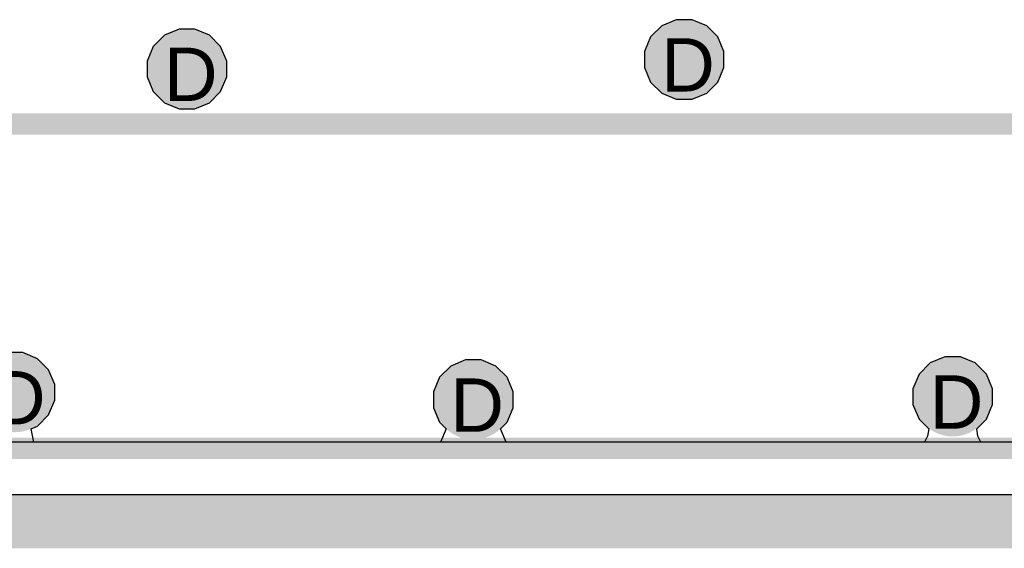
# Model space of a CAD drawing. Header units: inches. Extents: x -6 to 11.2, y -2.2 to 8.3.
# Tile 122 of 256: x 1.989 to 2.358, y -0.01 to 0.188. Entities that reach past the tile are written whole.
import ezdxf

# ---------------------------------------------------------------- set-up
doc = ezdxf.new("R2010")
doc.units = ezdxf.units.IN
doc.header["$MEASUREMENT"] = 0
for name, color, linetype in [('Board Layer Stack Bottom Overlay', 54, 'Continuous'), ('Board Outline', 76, 'Continuous'), ('Drill Drawing', 1, 'Continuous'), ('Layer  6- Inner', 156, 'Continuous'), ('Layer 1- Top', 1, 'Continuous'), ('Layer 2- GND', 16, 'Continuous'), ('Layer 3- Inner', 16, 'Continuous'), ('Layer 4- Inner', 76, 'Continuous'), ('Layer 5- Inner', 90, 'Continuous'), ('Layer 7- PWR', 76, 'Continuous'), ('Layer 8- Bottom', 5, 'Continuous'), ('Via Holes', 16, 'Continuous')]:
    doc.layers.add(name, color=color, linetype=linetype)
doc.styles.add('Arial', font='txt', dxfattribs={"height": 0.2})

# ---------------------------------------------------------------- blocks, each defined once
blk = doc.blocks.new('AG5300_B_408')
at = {"layer": 'Board Layer Stack Bottom Overlay'}
for points in [[(-0.2, -0.15591, 0.008, 0.008, 0), (2.05, -0.15591, 0.008, 0.008, 0)], [(-0.2, -0.27756, 0.008, 0.008, 0), (2.05807, -0.27756, 0.008, 0.008, 0)]]:
    blk.add_lwpolyline(points, format="xyseb", dxfattribs=at)

msp = doc.modelspace()

# ---------------------------------------------------------------- hatches: boundary and pattern name
at = {"layer": 'Layer 1- Top'}
h = msp.add_hatch(color=7, dxfattribs=at)
edge = h.paths.add_edge_path()
edge.add_arc((2.23819, 0.17323), 0.00984, 0, 360)
h = msp.add_hatch(color=7, dxfattribs=at)
edge = h.paths.add_edge_path()
edge.add_arc((2.05157, 0.16969), 0.00984, 0, 360)
h = msp.add_hatch(color=7, dxfattribs=at)
edge = h.paths.add_edge_path()
edge.add_arc((1.98701, 0.04843), 0.00984, 0, 360)
h = msp.add_hatch(color=7, dxfattribs=at)
edge = h.paths.add_edge_path()
edge.add_arc((2.15906, 0.04567), 0.00984, 0, 360)
h = msp.add_hatch(color=7, dxfattribs=at)
edge = h.paths.add_edge_path()
edge.add_arc((2.33898, 0.04685), 0.00984, 0, 360)
at = {"layer": 'Layer 3- Inner'}
h = msp.add_hatch(color=7, dxfattribs=at)
edge = h.paths.add_edge_path()
edge.add_arc((2.23819, 0.17323), 0.00984, 0, 360)
h = msp.add_hatch(color=7, dxfattribs=at)
edge = h.paths.add_edge_path()
edge.add_arc((2.05157, 0.16969), 0.00984, 0, 360)
h = msp.add_hatch(color=7, dxfattribs=at)
edge = h.paths.add_edge_path()
edge.add_arc((1.98701, 0.04843), 0.00984, 0, 360)
h = msp.add_hatch(color=7, dxfattribs=at)
edge = h.paths.add_edge_path()
edge.add_arc((2.15906, 0.04567), 0.00984, 0, 360)
h = msp.add_hatch(color=7, dxfattribs=at)
edge = h.paths.add_edge_path()
edge.add_arc((2.33898, 0.04685), 0.00984, 0, 360)
at = {"layer": 'Layer 5- Inner'}
h = msp.add_hatch(color=7, dxfattribs=at)
edge = h.paths.add_edge_path()
edge.add_arc((2.23819, 0.17323), 0.00984, 0, 360)
h = msp.add_hatch(color=7, dxfattribs=at)
edge = h.paths.add_edge_path()
edge.add_arc((2.05157, 0.16969), 0.00984, 0, 360)
h = msp.add_hatch(color=7, dxfattribs=at)
edge = h.paths.add_edge_path()
edge.add_arc((1.98701, 0.04843), 0.00984, 0, 360)
h = msp.add_hatch(color=7, dxfattribs=at)
edge = h.paths.add_edge_path()
edge.add_arc((2.15906, 0.04567), 0.00984, 0, 360)
h = msp.add_hatch(color=7, dxfattribs=at)
edge = h.paths.add_edge_path()
edge.add_arc((2.33898, 0.04685), 0.00984, 0, 360)
at = {"layer": 'Layer 7- PWR'}
h = msp.add_hatch(color=7, dxfattribs=at)
edge = h.paths.add_edge_path()
edge.add_arc((2.23819, 0.17323), 0.01492, 0, 360)
h = msp.add_hatch(color=7, dxfattribs=at)
edge = h.paths.add_edge_path()
edge.add_arc((2.05157, 0.16969), 0.01492, 0, 360)
h = msp.add_hatch(color=7, dxfattribs=at)
edge = h.paths.add_edge_path()
edge.add_arc((1.98701, 0.04843), 0.01492, 0, 360)
h = msp.add_hatch(color=7, dxfattribs=at)
edge = h.paths.add_edge_path()
edge.add_arc((2.15906, 0.04567), 0.01492, 0, 360)
h = msp.add_hatch(color=7, dxfattribs=at)
edge = h.paths.add_edge_path()
edge.add_arc((2.33898, 0.04685), 0.01492, 0, 360)
at = {"layer": 'Layer 8- Bottom'}
h = msp.add_hatch(color=7, dxfattribs=at)
edge = h.paths.add_edge_path()
edge.add_arc((2.23819, 0.17323), 0.00984, 0, 360)
h = msp.add_hatch(color=7, dxfattribs=at)
edge = h.paths.add_edge_path()
edge.add_arc((2.05157, 0.16969), 0.00984, 0, 360)
h = msp.add_hatch(color=7, dxfattribs=at)
edge = h.paths.add_edge_path()
edge.add_arc((1.98701, 0.04843), 0.00984, 0, 360)
h = msp.add_hatch(color=7, dxfattribs=at)
edge = h.paths.add_edge_path()
edge.add_arc((2.15906, 0.04567), 0.00984, 0, 360)
h = msp.add_hatch(color=7, dxfattribs=at)
edge = h.paths.add_edge_path()
edge.add_arc((2.33898, 0.04685), 0.00984, 0, 360)
at = {"layer": 'Via Holes'}
h = msp.add_hatch(color=7, dxfattribs=at)
edge = h.paths.add_edge_path()
edge.add_arc((2.23819, 0.17323), 0.00492, 0, 360)
h = msp.add_hatch(color=7, dxfattribs=at)
edge = h.paths.add_edge_path()
edge.add_arc((2.05157, 0.16969), 0.00492, 0, 360)
h = msp.add_hatch(color=7, dxfattribs=at)
edge = h.paths.add_edge_path()
edge.add_arc((1.98701, 0.04843), 0.00492, 0, 360)
h = msp.add_hatch(color=7, dxfattribs=at)
edge = h.paths.add_edge_path()
edge.add_arc((2.33898, 0.04685), 0.00492, 0, 360)
h = msp.add_hatch(color=7, dxfattribs=at)
edge = h.paths.add_edge_path()
edge.add_arc((2.15906, 0.04567), 0.00492, 0, 360)

# ---------------------------------------------------------------- linework, layer by layer
at = {"layer": 'Board Outline'}
msp.add_lwpolyline([(-0.00001, -0.00001, 0.015, 0.015, 0), (5.39999, -0.00001, 0.015, 0.015, 0)], format="xyseb", dxfattribs=at)
at = {"layer": 'Layer  6- Inner'}
for p, q in [((2.22974, 0.18588), (2.22554, 0.18168)), ((2.23522, 0.18815), (2.22974, 0.18588)), ((2.24116, 0.18815), (2.23522, 0.18815)), ((2.24664, 0.18588), (2.24116, 0.18815)), ((2.25084, 0.18168), (2.24664, 0.18588)), ((2.04312, 0.18233), (2.03893, 0.17814)), ((2.04861, 0.18461), (2.04312, 0.18233)), ((2.05454, 0.18461), (2.04861, 0.18461)), ((2.06003, 0.18233), (2.05454, 0.18461)), ((2.06422, 0.17814), (2.06003, 0.18233)), ((2.22554, 0.18168), (2.22327, 0.1762)), ((2.25311, 0.1762), (2.25084, 0.18168)), ((2.03893, 0.17814), (2.03665, 0.17265)), ((2.0665, 0.17265), (2.06422, 0.17814)), ((2.22327, 0.1762), (2.22327, 0.17026)), ((2.25311, 0.17026), (2.25311, 0.1762)), ((2.03665, 0.17265), (2.03665, 0.16672)), ((2.0665, 0.16672), (2.0665, 0.17265)), ((2.22327, 0.17026), (2.22554, 0.16478)), ((2.25084, 0.16478), (2.25311, 0.17026)), ((2.03665, 0.16672), (2.03893, 0.16123)), ((2.06422, 0.16123), (2.0665, 0.16672)), ((2.22554, 0.16478), (2.22974, 0.16058)), ((2.24664, 0.16058), (2.25084, 0.16478)), ((2.03893, 0.16123), (2.04312, 0.15704)), ((2.06003, 0.15704), (2.06422, 0.16123)), ((2.22974, 0.16058), (2.23522, 0.15831)), ((2.24116, 0.15831), (2.24664, 0.16058)), ((2.04312, 0.15704), (2.04861, 0.15476)), ((2.05454, 0.15476), (2.06003, 0.15704)), ((2.23522, 0.15831), (2.24116, 0.15831)), ((2.04861, 0.15476), (2.05454, 0.15476)), ((1.98998, 0.06335), (1.98404, 0.06335)), ((1.99546, 0.06107), (1.98998, 0.06335)), ((1.99966, 0.05688), (1.99546, 0.06107)), ((2.15609, 0.06059), (2.1506, 0.05832)), ((2.16202, 0.06059), (2.15609, 0.06059)), ((2.16751, 0.05832), (2.16202, 0.06059)), ((2.33052, 0.0595), (2.32633, 0.0553)), ((2.33601, 0.06177), (2.33052, 0.0595)), ((2.34194, 0.06177), (2.33601, 0.06177)), ((2.34743, 0.0595), (2.34194, 0.06177)), ((2.35163, 0.0553), (2.34743, 0.0595)), ((2.00193, 0.05139), (1.99966, 0.05688)), ((2.1506, 0.05832), (2.14641, 0.05412)), ((2.1717, 0.05412), (2.16751, 0.05832)), ((2.14641, 0.05412), (2.14413, 0.04864)), ((2.17398, 0.04864), (2.1717, 0.05412)), ((2.32633, 0.0553), (2.32406, 0.04982)), ((2.3539, 0.04982), (2.35163, 0.0553)), ((2.00193, 0.04546), (2.00193, 0.05139)), ((2.14413, 0.04864), (2.14413, 0.0427)), ((2.17398, 0.0427), (2.17398, 0.04864)), ((2.32406, 0.04982), (2.32406, 0.04388)), ((2.3539, 0.04388), (2.3539, 0.04982)), ((1.99966, 0.03997), (2.00193, 0.04546)), ((2.14413, 0.0427), (2.14641, 0.03722)), ((2.1717, 0.03722), (2.17398, 0.0427)), ((2.32406, 0.04388), (2.32633, 0.0384)), ((2.35163, 0.0384), (2.3539, 0.04388)), ((1.99546, 0.03578), (1.99966, 0.03997)), ((2.14641, 0.03722), (2.14885, 0.03477)), ((2.16926, 0.03477), (2.1717, 0.03722)), ((2.32633, 0.0384), (2.32995, 0.03477)), ((2.348, 0.03477), (2.35163, 0.0384)), ((1.99304, 0.03477), (1.99546, 0.03578)), ((1.99404, 0.02977), (1.99304, 0.03477)), ((2.14885, 0.03477), (2.14678, 0.02977)), ((2.17133, 0.02977), (2.16926, 0.03477)), ((2.32995, 0.03477), (2.32951, 0.03208)), ((2.34844, 0.03208), (2.348, 0.03477)), ((2.14678, 0.02977), (1.99404, 0.02977)), ((2.32842, 0.02977), (2.17133, 0.02977)), ((2.32951, 0.03208), (2.32842, 0.02977)), ((2.34953, 0.02977), (2.34844, 0.03208)), ((2.51804, 0.02977), (2.34953, 0.02977))]:
    msp.add_line(p, q, dxfattribs=at)
at = {"layer": 'Layer 1- Top'}
msp.add_line((5.37021, 0.02977), (1.15408, 0.02977), dxfattribs=at)
at = {"layer": 'Layer 2- GND'}
msp.add_line((5.38991, 0.01008), (1.14213, 0.01008), dxfattribs=at)
msp.add_lwpolyline([(-0.00001, -0.00001, 0.02, 0.02, 0), (5.39999, -0.00001, 0.02, 0.02, 0)], format="xyseb", dxfattribs=at)
at = {"layer": 'Layer 3- Inner'}
msp.add_line((5.37021, 0.02977), (1.15448, 0.02977), dxfattribs=at)
at = {"layer": 'Layer 4- Inner'}
for p, q in [((2.22974, 0.18588), (2.22554, 0.18168)), ((2.23522, 0.18815), (2.22974, 0.18588)), ((2.24116, 0.18815), (2.23522, 0.18815)), ((2.24664, 0.18588), (2.24116, 0.18815)), ((2.25084, 0.18168), (2.24664, 0.18588)), ((2.04312, 0.18233), (2.03893, 0.17814)), ((2.04861, 0.18461), (2.04312, 0.18233)), ((2.05454, 0.18461), (2.04861, 0.18461)), ((2.06003, 0.18233), (2.05454, 0.18461)), ((2.06422, 0.17814), (2.06003, 0.18233)), ((2.22554, 0.18168), (2.22327, 0.1762)), ((2.25311, 0.1762), (2.25084, 0.18168)), ((2.03893, 0.17814), (2.03665, 0.17265)), ((2.0665, 0.17265), (2.06422, 0.17814)), ((2.22327, 0.1762), (2.22327, 0.17026)), ((2.25311, 0.17026), (2.25311, 0.1762)), ((2.03665, 0.17265), (2.03665, 0.16672)), ((2.0665, 0.16672), (2.0665, 0.17265)), ((2.22327, 0.17026), (2.22554, 0.16478)), ((2.25084, 0.16478), (2.25311, 0.17026)), ((2.03665, 0.16672), (2.03893, 0.16123)), ((2.06422, 0.16123), (2.0665, 0.16672)), ((2.22554, 0.16478), (2.22974, 0.16058)), ((2.24664, 0.16058), (2.25084, 0.16478)), ((2.03893, 0.16123), (2.04312, 0.15704)), ((2.06003, 0.15704), (2.06422, 0.16123)), ((2.22974, 0.16058), (2.23522, 0.15831)), ((2.24116, 0.15831), (2.24664, 0.16058)), ((2.04312, 0.15704), (2.04861, 0.15476)), ((2.05454, 0.15476), (2.06003, 0.15704)), ((2.23522, 0.15831), (2.24116, 0.15831)), ((2.04861, 0.15476), (2.05454, 0.15476)), ((1.98998, 0.06335), (1.98404, 0.06335)), ((1.99546, 0.06107), (1.98998, 0.06335)), ((1.99966, 0.05688), (1.99546, 0.06107)), ((2.15609, 0.06059), (2.1506, 0.05832)), ((2.16202, 0.06059), (2.15609, 0.06059)), ((2.16751, 0.05832), (2.16202, 0.06059)), ((2.33052, 0.0595), (2.32633, 0.0553)), ((2.33601, 0.06177), (2.33052, 0.0595)), ((2.34194, 0.06177), (2.33601, 0.06177)), ((2.34743, 0.0595), (2.34194, 0.06177)), ((2.35163, 0.0553), (2.34743, 0.0595)), ((2.00193, 0.05139), (1.99966, 0.05688)), ((2.1506, 0.05832), (2.14641, 0.05412)), ((2.1717, 0.05412), (2.16751, 0.05832)), ((2.14641, 0.05412), (2.14413, 0.04864)), ((2.17398, 0.04864), (2.1717, 0.05412)), ((2.32633, 0.0553), (2.32406, 0.04982)), ((2.3539, 0.04982), (2.35163, 0.0553)), ((2.00193, 0.04546), (2.00193, 0.05139)), ((2.14413, 0.04864), (2.14413, 0.0427)), ((2.17398, 0.0427), (2.17398, 0.04864)), ((2.32406, 0.04982), (2.32406, 0.04388)), ((2.3539, 0.04388), (2.3539, 0.04982)), ((1.99966, 0.03997), (2.00193, 0.04546)), ((2.14413, 0.0427), (2.14641, 0.03722)), ((2.1717, 0.03722), (2.17398, 0.0427)), ((2.32406, 0.04388), (2.32633, 0.0384)), ((2.35163, 0.0384), (2.3539, 0.04388)), ((1.99546, 0.03578), (1.99966, 0.03997)), ((2.14641, 0.03722), (2.14885, 0.03477)), ((2.16926, 0.03477), (2.1717, 0.03722)), ((2.32633, 0.0384), (2.32995, 0.03477)), ((2.348, 0.03477), (2.35163, 0.0384)), ((1.99304, 0.03477), (1.99546, 0.03578)), ((1.99404, 0.02977), (1.99304, 0.03477)), ((2.14885, 0.03477), (2.14678, 0.02977)), ((2.17133, 0.02977), (2.16926, 0.03477)), ((2.32995, 0.03477), (2.32951, 0.03208)), ((2.34844, 0.03208), (2.348, 0.03477)), ((2.14678, 0.02977), (1.99404, 0.02977)), ((2.32842, 0.02977), (2.17133, 0.02977)), ((2.32951, 0.03208), (2.32842, 0.02977)), ((2.34953, 0.02977), (2.34844, 0.03208)), ((2.51804, 0.02977), (2.34953, 0.02977))]:
    msp.add_line(p, q, dxfattribs=at)
at = {"layer": 'Layer 5- Inner'}
msp.add_line((5.37021, 0.02977), (1.15408, 0.02977), dxfattribs=at)
at = {"layer": 'Layer 7- PWR'}
msp.add_line((5.38991, 0.01008), (1.14429, 0.01008), dxfattribs=at)
msp.add_lwpolyline([(-0.00001, -0.00001, 0.02, 0.02, 0), (5.39999, -0.00001, 0.02, 0.02, 0)], format="xyseb", dxfattribs=at)
at = {"layer": 'Layer 8- Bottom'}
msp.add_line((5.37021, 0.02977), (1.61865, 0.02977), dxfattribs=at)

# ---------------------------------------------------------------- block references
msp.add_blockref('AG5300_B_408', (0.51, 0.305))

# ---------------------------------------------------------------- texts
at = {"layer": 'Drill Drawing', "style": 'Arial'}
for p in [(2.22952, 0.16123), (2.04291, 0.15769), (1.97834, 0.03643), (2.15039, 0.03367), (2.33031, 0.03485)]:
    msp.add_text('D', height=0.02, dxfattribs=at).set_placement(p)

doc.saveas('drawing.dxf')
